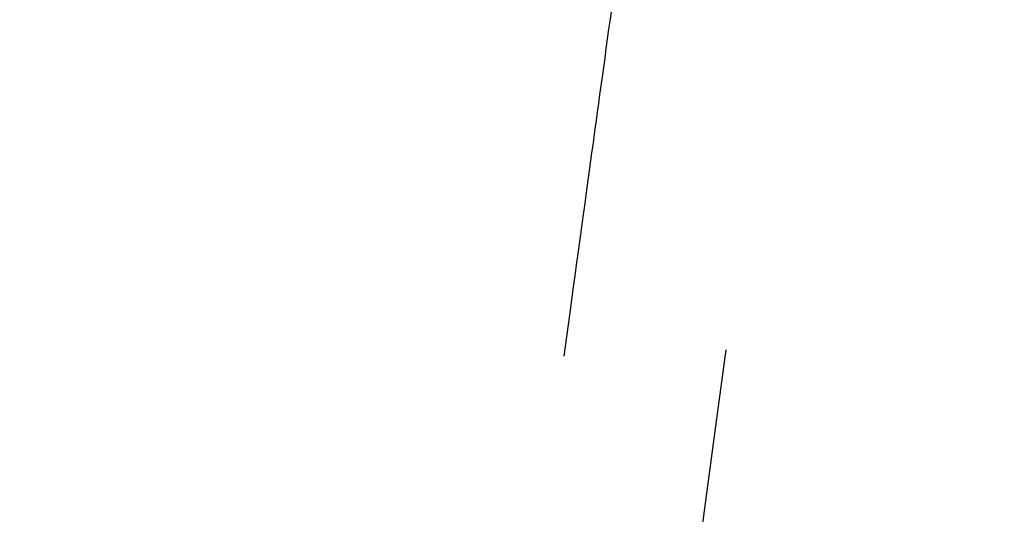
# Model space of a CAD drawing. Header units: millimetres. Extents: x -418 to 440, y -273 to 486.
# Tile 47 of 256: x -262.49 to -255.28, y -236.93 to -233.31. Entities that reach past the tile are written whole.
import ezdxf

# ---------------------------------------------------------------- set-up
doc = ezdxf.new("R2010")
doc.units = ezdxf.units.MM
doc.layers.add('mousse 2', color=7, linetype='Continuous', true_color=0x616161)

msp = doc.modelspace()

# ---------------------------------------------------------------- linework, layer by layer
at = {"layer": 'mousse 2'}
for points, degree in [([(-193.3528, -60.4548, 420), (-247.149, -181.6442, 420), (-273.7096, -233.3794, 385.5856)], 2), ([(-193.1831, -60.5294, 420), (-246.1252, -181.8103, 420), (-272.3017, -233.5882, 385.5914)], 2), ([(-193.0135, -60.603, 420), (-245.1041, -181.9746, 420), (-270.8943, -233.7948, 385.5959)], 2), ([(-257.3225, -235.7259, 385.6296), (-259.1342, -248.9417, 377.2672), (-258.4552, -254.5193, 361.5874), (-258.2603, -253.0866, 345.0956)], 3), ([(-266.8945, -251.8926, 345.0956), (-260.6466, -244.1131, 247.3226), (-254.3986, -236.3336, 149.5496)], 2)]:
    msp.add_open_spline(points, degree=degree, dxfattribs=at)
for points, weights in [([(-274.1512, -233.5091, 149.5079), (-272.6342, -224.0181, 40), (-255.2842, -115.467, 40)], [1, 0.73737168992, 1]), ([(-272.5105, -233.7678, 149.5096), (-271.0351, -224.2716, 40), (-254.1576, -115.6445, 40)], [1, 0.737367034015, 1]), ([(-271.6672, -233.8982, 149.5129), (-270.2135, -224.4014, 40), (-253.5798, -115.7336, 40)], [1, 0.737357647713, 1]), ([(-270.8228, -234.0269, 149.5179), (-269.3912, -224.531, 40), (-253.0018, -115.8214, 40)], [1, 0.737343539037, 1]), ([(-269.9612, -234.1564, 149.5245), (-268.552, -224.6628, 40), (-252.4091, -115.9101, 40)], [1, 0.737324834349, 1]), ([(-269.7565, -234.1869, 149.5263), (-268.3526, -224.694, 40), (-252.2681, -115.931, 40)], [1, 0.73731971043, 1]), ([(-269.5497, -234.2176, 149.5283), (-268.1514, -224.7256, 40), (-252.1271, -115.9518, 40)], [1, 0.737314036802, 1]), ([(-269.1366, -234.2786, 149.5326), (-267.7493, -224.7886, 40), (-251.8451, -115.9932, 40)], [1, 0.737301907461, 1]), ([(-267.5849, -234.5039, 149.5509), (-266.2375, -225.0235, 40), (-250.7638, -116.149, 40)], [1, 0.73725013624, 1]), ([(-265.3854, -234.8153, 149.5504), (-264.0481, -225.3332, 40), (-248.6904, -116.4427, 40)], [1, 0.737251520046, 1]), ([(-263.1892, -235.1238, 149.5502), (-261.8622, -225.64, 40), (-246.6247, -116.7329, 40)], [1, 0.737252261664, 1]), ([(-258.507, -235.7732, 149.5499), (-257.2027, -226.286, 40), (-242.2249, -117.3431, 40)], [1, 0.737253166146, 1])]:
    msp.add_rational_spline(points, weights, degree=2, dxfattribs=at)

doc.saveas('drawing.dxf')
